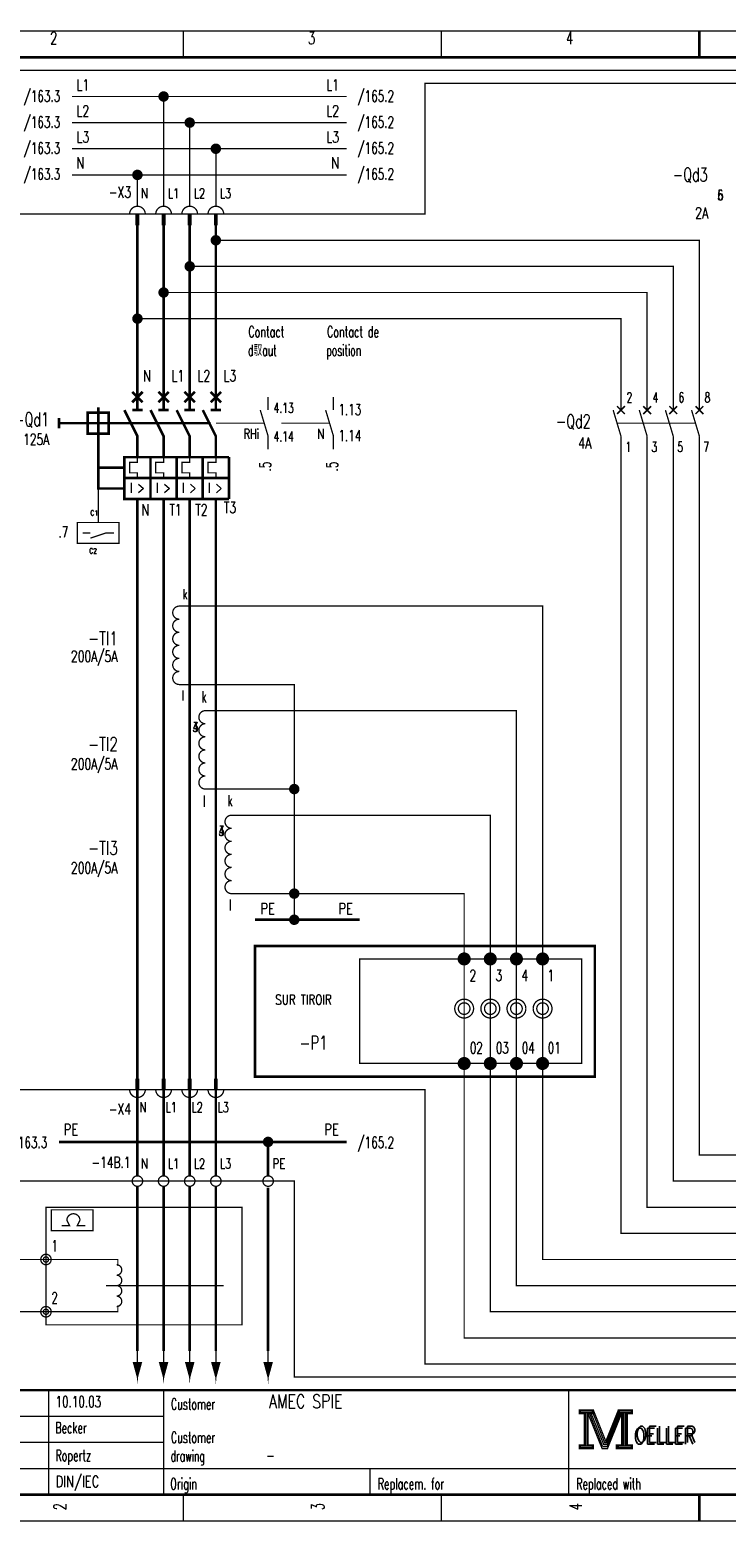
# Model space of a CAD drawing. Header units: centimetres. Extents: x 0 to 491, y -1040 to 69.
# Tile 70 of 181: x 207 to 221, y -640 to -611. Entities that reach past the tile are written whole.
import ezdxf
from ezdxf.enums import TextEntityAlignment as Align

# ---------------------------------------------------------------- set-up
doc = ezdxf.new("R2010")
doc.units = ezdxf.units.CM
doc.header["$MEASUREMENT"] = 0
doc.linetypes.add('GESTRICHELT', pattern=[3.75, 3, -0.75])
doc.linetypes.add('STRICH-PUNKT', pattern=[4.7, 3, -0.75, 0.2, -0.75])
doc.layers.get('0').update_dxf_attribs({"color": 9, "linetype": 'CONTINUOUS'})
doc.layers.add('0L', color=7, linetype='CONTINUOUS')
doc.styles.get("Standard").update_dxf_attribs({"font": 'romans.shx', "bigfont": 'TXT.shx'})

# ---------------------------------------------------------------- blocks, each defined once
blk = doc.blocks.new('BCIRCLE_FILLED')
at = {"color": 0, "linetype": 'Continuous', "const_width": 1, "flags": 128}
blk.add_lwpolyline([(0.5, 0, 1), (-0.5, 0, 1)], format="xyb", close=True, dxfattribs=at)

msp = doc.modelspace()

# ---------------------------------------------------------------- linework, layer by layer
at = {"color": 0, "flags": 128}
for points, const_width in [([(200, -625.75), (200, -611.5), (240.5, -611.5), (240.5, -640), (200, -640), (200, -625.75)], 0.025), ([(213.5, -612.75), (208.25, -612.75)], 0.025), ([(210, -614.85), (210, -612.75)], 0.025), ([(213.5, -613.25), (208.25, -613.25)], 0.025), ([(210.5, -614.85), (210.5, -613.25)], 0.025), ([(213.5, -613.75), (208.25, -613.75)], 0.025), ([(211, -614.85), (211, -613.75)], 0.025), ([(213.5, -614.25), (208.25, -614.25)], 0.025), ([(209.5, -614.85), (209.5, -614.25)], 0.025), ([(209.5, -618.35), (209.5, -615.2)], 0.05), ([(210, -618.35), (210, -615.2)], 0.05), ([(210.5, -618.35), (210.5, -615.2)], 0.05), ([(211, -618.35), (211, -615.2)], 0.05), ([(220.25, -618.75), (220.25, -615.5), (211, -615.5)], 0.025), ([(219.75, -618.75), (219.75, -616), (210.5, -616)], 0.025), ([(219.25, -618.75), (219.25, -616.5), (210, -616.5)], 0.025), ([(218.75, -618.75), (218.75, -617), (209.5, -617)], 0.025), ([(209.25, -618.75), (209.5, -619.25), (209.5, -619.65)], 0.05), ([(209.75, -618.75), (210, -619.25), (210, -619.65)], 0.05), ([(210.25, -618.75), (210.5, -619.25), (210.5, -619.65)], 0.05), ([(210.75, -618.75), (211, -619.25), (211, -619.65)], 0.05), ([(211.85, -618.75), (212, -619.25), (212, -619.5)], 0.025), ([(213.1, -618.75), (213.25, -619.25), (213.25, -619.5)], 0.025), ([(209.5, -619.25), (209.5, -619.75), (209.35, -619.75), (209.35, -619.95), (209.5, -619.95), (209.5, -620.05)], 0.025), ([(210, -619.25), (210, -619.75), (209.85, -619.75), (209.85, -619.95), (210, -619.95), (210, -620.05)], 0.025), ([(210.5, -619.25), (210.5, -619.75), (210.35, -619.75), (210.35, -619.95), (210.5, -619.95), (210.5, -620.05)], 0.025), ([(211, -619.25), (211, -619.75), (210.85, -619.75), (210.85, -619.95), (211, -619.95), (211, -620.05)], 0.025), ([(233.55, -634.5), (218.75, -634.5), (218.75, -619.25)], 0.025), ([(233.55, -634), (219.25, -634), (219.25, -619.25)], 0.025), ([(233.55, -633.5), (219.75, -633.5), (219.75, -619.25)], 0.025), ([(233.55, -633), (220.25, -633), (220.25, -619.25)], 0.025), ([(209.5, -631.55), (209.5, -620.45)], 0.05), ([(210, -631.55), (210, -620.45)], 0.05), ([(210.5, -631.55), (210.5, -620.45)], 0.05), ([(211, -631.55), (211, -620.45)], 0.05), ([(208.75, -620.9), (208.35, -620.9), (208.35, -621.3), (209.15, -621.3), (209.15, -620.9), (208.75, -620.9)], 0.025), ([(208.6, -621.2), (208.9, -621.1), (209.05, -621.1)], 0.025), ([(233.55, -635), (217.25, -635), (217.25, -622.5), (210.3, -622.5)], 0.025), ([(212.5, -626), (212.5, -624), (210.3, -624)], 0.025), ([(233.55, -635.5), (216.75, -635.5), (216.75, -624.5), (210.8, -624.5)], 0.025), ([(212.5, -628), (212.5, -626), (210.8, -626)], 0.025), ([(233.55, -636), (216.25, -636), (216.25, -626.5), (211.3, -626.5)], 0.025), ([(212.5, -628.5), (212.5, -628), (211.3, -628)], 0.025), ([(233.55, -636.5), (215.75, -636.5), (215.75, -628), (212.5, -628)], 0.025), ([(209.5, -633.4), (209.5, -631.9)], 0.05), ([(210, -633.4), (210, -631.9)], 0.05), ([(210.5, -633.4), (210.5, -631.9)], 0.05), ([(211, -633.4), (211, -631.9)], 0.05), ([(207.85, -634.25), (207.85, -634.05), (208.65, -634.05), (208.65, -634.45), (207.85, -634.45), (207.85, -634.25)], 0.025), ([(208.15, -634.25), (208.2, -634.35), (208.05, -634.35)], 0.025), ([(208.4, -634.25), (208.35, -634.35), (208.5, -634.35)], 0.025), ([(207.75, -635), (204.25, -635)], 0.025), ([(209.125, -635.125), (209.125, -635), (207.75, -635)], 0.025), ([(207.75, -636), (204.25, -636)], 0.025), ([(209.125, -635.875), (209.125, -636), (207.75, -636)], 0.025), ([(209.5, -637.25), (209.575, -636.975), (209.425, -636.975), (209.5, -637.25), (209.55, -636.975), (209.525, -636.975), (209.5, -637.25), (209.475, -636.975), (209.45, -636.975), (209.5, -637.25)], 0.025), ([(210, -637.25), (210.075, -636.975), (209.925, -636.975), (210, -637.25), (210.05, -636.975), (210.025, -636.975), (210, -637.25), (209.975, -636.975), (209.95, -636.975), (210, -637.25)], 0.025), ([(210.5, -637.25), (210.575, -636.975), (210.425, -636.975), (210.5, -637.25), (210.55, -636.975), (210.525, -636.975), (210.5, -637.25), (210.475, -636.975), (210.45, -636.975), (210.5, -637.25)], 0.025), ([(211, -637.25), (211.075, -636.975), (210.925, -636.975), (211, -637.25), (211.05, -636.975), (211.025, -636.975), (211, -637.25), (210.975, -636.975), (210.95, -636.975), (211, -637.25)], 0.025), ([(212, -637.25), (212.075, -636.975), (211.925, -636.975), (212, -637.25), (212.05, -636.975), (212.025, -636.975), (212, -637.25), (211.975, -636.975), (211.95, -636.975), (212, -637.25)], 0.025), ([(217.95, -637.88), (217.95, -637.95), (218.05, -637.95), (218.05, -638.55), (217.95, -638.55), (217.95, -638.62), (218.22, -638.62), (218.22, -638.55), (218.12, -638.55), (218.12, -637.95), (218.22, -637.95), (218.22, -637.88), (217.95, -637.88)], 0.025), ([(218.07, -637.93), (218.07, -638.57), (218.1, -638.57), (218.1, -637.93)], 0.025), ([(218.12, -637.95), (218.39, -638.62), (218.49, -638.62), (218.76, -637.95)], 0.025), ([(218.18, -637.95), (218.42, -638.54), (218.46, -638.54)], 0.025), ([(218.22, -637.88), (218.46, -638.48), (218.7, -637.88)], 0.025), ([(218.22, -637.95), (218.44, -638.51), (218.47, -638.51)], 0.025), ([(218.46, -638.58), (218.49, -638.58), (218.74, -637.95)], 0.025), ([(218.46, -638.54), (218.48, -638.54), (218.72, -637.95)], 0.025), ([(218.76, -637.95), (218.76, -638.55), (218.66, -638.55), (218.66, -638.62), (218.71, -638.62)], 0.025), ([(218.7, -637.88), (218.7, -637.95), (218.8, -637.95), (218.8, -638.55), (218.7, -638.55), (218.7, -638.62), (218.97, -638.62), (218.97, -638.55), (218.87, -638.55), (218.87, -637.95), (218.97, -637.95), (218.97, -637.88), (218.7, -637.88)], 0.025), ([(218.78, -637.93), (218.78, -638.57), (218.83, -638.57), (218.83, -637.93), (218.85, -637.93), (218.85, -638.57)], 0.025)]:
    msp.add_lwpolyline(points, dxfattribs=dict(at, const_width=const_width))
for points, const_width in [([(200, -611.5), (240.5, -611.5), (240.5, -640), (200, -640)], 0.025), ([(200.5, -612), (240, -612), (240, -639.5), (200.5, -639.5)], 0.05), ([(200.5, -612), (240, -612), (240, -639.5), (200.5, -639.5)], 0.025), ([(209.475, -615), (209.525, -615), (209.525, -615.2), (209.475, -615.2)], 0.025), ([(209.975, -615), (210.025, -615), (210.025, -615.2), (209.975, -615.2)], 0.025), ([(210.475, -615), (210.525, -615), (210.525, -615.2), (210.475, -615.2)], 0.025), ([(210.975, -615), (211.025, -615), (211.025, -615.2), (210.975, -615.2)], 0.025), ([(208.55, -619.2), (208.95, -619.2), (208.95, -618.8), (208.55, -618.8)], 0.05), ([(209.25, -620.45), (210.75, -620.45), (210.75, -619.65), (209.25, -619.65)], 0.05), ([(218, -631.25), (213.75, -631.25), (213.75, -629.25), (218, -629.25)], 0.025), ([(209.475, -631.75), (209.525, -631.75), (209.525, -631.55), (209.475, -631.55)], 0.025), ([(209.975, -631.75), (210.025, -631.75), (210.025, -631.55), (209.975, -631.55)], 0.025), ([(210.475, -631.75), (210.525, -631.75), (210.525, -631.55), (210.475, -631.55)], 0.025), ([(210.975, -631.75), (211.025, -631.75), (211.025, -631.55), (210.975, -631.55)], 0.025), ([(217.97, -637.9), (218.2, -637.9), (218.2, -637.93), (217.97, -637.93)], 0.025), ([(218.72, -637.9), (218.95, -637.9), (218.95, -637.93), (218.72, -637.93)], 0.025), ([(217.97, -638.57), (218.2, -638.57), (218.2, -638.6), (217.97, -638.6)], 0.025), ([(218.68, -638.57), (218.95, -638.57), (218.95, -638.6), (218.68, -638.6)], 0.025)]:
    msp.add_lwpolyline(points, close=True, dxfattribs=dict(at, const_width=const_width))
at = {"color": 0}
for points, const_width in [([(210.375, -611.5), (210.375, -612)], 0.025), ([(215.312, -611.5), (215.312, -612)], 0.025), ([(220.25, -612), (220.25, -611.5)], 0.05), ([(220.25, -611.5), (220.25, -612)], 0.025), ([(209.5, -615), (209.5, -615.2)], 0.025), ([(210, -615), (210, -615.2)], 0.025), ([(210.5, -615), (210.5, -615.2)], 0.025), ([(211, -615), (211, -615.2)], 0.025), ([(209.4, -618.4), (209.6, -618.6)], 0.05), ([(209.6, -618.4), (209.4, -618.6)], 0.05), ([(209.5, -618.35), (209.5, -618.75)], 0.05), ([(210.1, -618.4), (209.9, -618.6)], 0.05), ([(209.9, -618.4), (210.1, -618.6)], 0.05), ([(210, -618.35), (210, -618.75)], 0.05), ([(210.6, -618.4), (210.4, -618.6)], 0.05), ([(210.4, -618.4), (210.6, -618.6)], 0.05), ([(210.5, -618.35), (210.5, -618.75)], 0.05), ([(211.1, -618.4), (210.9, -618.6)], 0.05), ([(210.9, -618.4), (211.1, -618.6)], 0.05), ([(211, -618.35), (211, -618.75)], 0.05), ([(208.75, -618.7), (208.75, -619.2)], 0.05), ([(212, -618.5), (212, -618.75)], 0.025), ([(213.25, -618.5), (213.25, -618.75)], 0.025), ([(218.675, -618.675), (218.825, -618.825)], 0.03), ([(218.825, -618.675), (218.725, -618.775)], 0.03), ([(219.175, -618.675), (219.325, -618.825)], 0.03), ([(219.325, -618.675), (219.175, -618.825)], 0.03), ([(219.825, -618.675), (219.675, -618.825)], 0.03), ([(219.675, -618.675), (219.825, -618.825)], 0.03), ([(220.325, -618.675), (220.175, -618.825)], 0.03), ([(220.175, -618.675), (220.325, -618.825)], 0.03), ([(208, -618.9), (208, -619.1)], 0.05), ([(209.4, -618.75), (209.6, -618.75)], 0.05), ([(209.9, -618.75), (210.1, -618.75)], 0.05), ([(210.4, -618.75), (210.6, -618.75)], 0.05), ([(210.9, -618.75), (211.1, -618.75)], 0.05), ([(218.6, -618.75), (218.75, -619.25)], 0.025), ([(218.8, -618.7), (218.675, -618.825)], 0.03), ([(219.1, -618.75), (219.25, -619.25)], 0.025), ([(219.6, -618.75), (219.75, -619.25)], 0.025), ([(220.1, -618.75), (220.25, -619.25)], 0.025), ([(208.55, -619), (208.95, -619)], 0.05), ([(209.75, -619.65), (209.75, -620.45)], 0.05), ([(210.25, -619.65), (210.25, -620.45)], 0.05), ([(210.75, -619.65), (210.75, -620.45)], 0.05), ([(210.75, -619.65), (211.25, -619.65)], 0.05), ([(211.25, -619.65), (211.25, -620.45)], 0.05), ([(209.25, -620.05), (210.75, -620.05)], 0.05), ([(210.75, -620.05), (211.25, -620.05)], 0.05), ([(211.25, -620.45), (210.75, -620.45)], 0.05), ([(208.45, -621.1), (208.6, -621.1)], 0.025), ([(215.75, -630), (215.75, -629.25)], 0.025), ([(216.25, -630), (216.25, -629.25)], 0.025), ([(216.75, -630), (216.75, -629.25)], 0.025), ([(217.25, -630), (217.25, -629.25)], 0.025), ([(215.75, -630.4), (215.75, -631.25)], 0.025), ([(216.25, -630.4), (216.25, -631.25)], 0.025), ([(216.75, -630.4), (216.75, -631.25)], 0.025), ([(217.25, -630.4), (217.25, -631.25)], 0.025), ([(209.5, -631.55), (209.5, -631.75)], 0.025), ([(210, -631.55), (210, -631.75)], 0.025), ([(210.5, -631.55), (210.5, -631.75)], 0.025), ([(211, -631.55), (211, -631.75)], 0.025), ([(208.9, -635.5), (211.15, -635.5)], 0.025), ([(209.5, -636.75), (209.5, -637.25)], 0.025), ([(210, -636.75), (210, -637.25)], 0.025), ([(210.5, -636.75), (210.5, -637.25)], 0.025), ([(211, -636.75), (211, -637.25)], 0.025), ([(212, -636.75), (212, -637.25)], 0.025), ([(240, -637.5), (200.5, -637.5)], 0.05), ([(207.8, -637.5), (207.8, -639.5)], 0.025), ([(210, -637.5), (210, -639.5)], 0.025), ([(217.75, -637.5), (217.75, -639.5)], 0.025), ([(200.5, -638), (210, -638)], 0.025), ([(218.15, -637.95), (218.4, -638.58)], 0.025), ([(218.47, -638.51), (218.7, -637.94)], 0.025), ([(200.5, -638.5), (210, -638.5)], 0.025), ([(218.4, -638.58), (218.46, -638.58)], 0.025), ([(200.5, -639), (222, -639)], 0.025), ([(213.95, -639), (213.95, -639.5)], 0.025), ([(210.375, -640), (210.375, -639.5)], 0.025), ([(215.312, -640), (215.312, -639.5)], 0.025), ([(220.25, -639.5), (220.25, -640)], 0.05), ([(220.25, -640), (220.25, -639.5)], 0.025)]:
    msp.add_lwpolyline(points, dxfattribs=dict(at, const_width=const_width))
at = {"color": 0, "linetype": 'GESTRICHELT', "flags": 128}
for points, const_width in [([(206.75, -612.25), (235, -612.25), (235, -637.25), (212.5, -637.25), (212.5, -633.5), (206.75, -633.5), (206.75, -612.25)], 0.025), ([(207, -615), (215, -615), (215, -612.5), (233.75, -612.5), (233.75, -617.5)], 0.025), ([(233.75, -620.75), (233.75, -637), (215, -637), (215, -631.75), (207, -631.75), (207, -615)], 0.025), ([(208.75, -619.2), (208.75, -620.25), (209.25, -620.25)], 0.05), ([(209.5, -636.75), (209.5, -633.6)], 0.05), ([(210, -636.75), (210, -633.6)], 0.05), ([(210.5, -636.75), (210.5, -633.6)], 0.05), ([(211, -636.75), (211, -633.6)], 0.05)]:
    msp.add_lwpolyline(points, dxfattribs=dict(at, const_width=const_width))
at = {"color": 0, "const_width": 0.025, "flags": 128}
for points in [[(209.65, -615, 1), (209.35, -615, 1)], [(210.15, -615, 1), (209.85, -615, 1)], [(210.65, -615, 1), (210.35, -615, 1)], [(211.15, -615, 1), (210.85, -615, 1)], [(210.3, -622.5, 1), (210.3, -622.75, 1)], [(210.3, -622.75, 1), (210.3, -623, 1)], [(210.3, -623, 1), (210.3, -623.25, 1)], [(210.3, -623.25, 1), (210.3, -623.5, 1)], [(210.3, -623.5, 1), (210.3, -623.75, 1)], [(210.3, -623.75, 1), (210.3, -624, 1)], [(210.8, -624.5, 1), (210.8, -624.75, 1)], [(210.8, -624.75, 1), (210.8, -625, 1)], [(210.8, -625, 1), (210.8, -625.25, 1)], [(210.8, -625.25, 1), (210.8, -625.5, 1)], [(210.8, -625.5, 1), (210.8, -625.75, 1)], [(210.8, -625.75, 1), (210.8, -626, 1)], [(211.3, -626.5, 1), (211.3, -626.75, 1)], [(211.3, -626.75, 1), (211.3, -627, 1)], [(211.3, -627, 1), (211.3, -627.25, 1)], [(211.3, -627.25, 1), (211.3, -627.5, 1)], [(211.3, -627.5, 1), (211.3, -627.75, 1)], [(211.3, -627.75, 1), (211.3, -628, 1)], [(209.35, -631.75, 1), (209.65, -631.75, 1)], [(209.85, -631.75, 1), (210.15, -631.75, 1)], [(210.35, -631.75, 1), (210.65, -631.75, 1)], [(210.85, -631.75, 1), (211.15, -631.75, 1)], [(208.4, -634.25, 1), (208.15, -634.25, 1)], [(209.1, -635.3, 1), (209.1, -635.1, 1)], [(209.1, -635.5, 1), (209.1, -635.3, 1)], [(209.1, -635.7, 1), (209.1, -635.5, 1)], [(209.1, -635.9, 1), (209.1, -635.7, 1)]]:
    msp.add_lwpolyline(points, format="xyb", dxfattribs=at)
at = {"color": 0, "linetype": 'GESTRICHELT'}
for points, const_width in [([(208, -619), (208.55, -619)], 0.05), ([(208.95, -619), (210.4, -619)], 0.05), ([(210.35, -619), (210.9, -619)], 0.05), ([(211, -619), (211.92, -619)], 0.025), ([(212.25, -619), (213.17, -619)], 0.025), ([(218.675, -619), (220.175, -619)], 0.025), ([(208.75, -619.85), (209.25, -619.85)], 0.05), ([(208.75, -620), (208.75, -620.9)], 0.025)]:
    msp.add_lwpolyline(points, dxfattribs=dict(at, const_width=const_width))
at = {"color": 0, "linetype": 'STRICH-PUNKT', "const_width": 0.05, "flags": 128}
for points in [[(213.75, -628.5), (211.75, -628.5)], [(213.5, -632.75), (208, -632.75)], [(212, -633.4), (212, -632.75)]]:
    msp.add_lwpolyline(points, dxfattribs=at)
msp.add_lwpolyline([(211.75, -629), (218.25, -629), (218.25, -631.5), (211.75, -631.5)], close=True, dxfattribs=at)
at = {"color": 0, "flags": 128}
for points, const_width in [([(215.85, -629.25, 1), (215.65, -629.25, 1)], 0.05), ([(215.8, -629.25, 1), (215.7, -629.25, 1)], 0.05), ([(215.775, -629.25, 1), (215.725, -629.25, 1)], 0.05), ([(216.35, -629.25, 1), (216.15, -629.25, 1)], 0.05), ([(216.3, -629.25, 1), (216.2, -629.25, 1)], 0.05), ([(216.275, -629.25, 1), (216.225, -629.25, 1)], 0.05), ([(216.85, -629.25, 1), (216.65, -629.25, 1)], 0.05), ([(216.8, -629.25, 1), (216.7, -629.25, 1)], 0.05), ([(216.775, -629.25, 1), (216.725, -629.25, 1)], 0.05), ([(217.35, -629.25, 1), (217.15, -629.25, 1)], 0.05), ([(217.3, -629.25, 1), (217.2, -629.25, 1)], 0.05), ([(217.275, -629.25, 1), (217.225, -629.25, 1)], 0.05), ([(215.93, -630.2, 1), (215.57, -630.2, 1)], 0.025), ([(215.861, -630.2, 1), (215.639, -630.2, 1)], 0.025), ([(216.43, -630.2, 1), (216.07, -630.2, 1)], 0.025), ([(216.361, -630.2, 1), (216.139, -630.2, 1)], 0.025), ([(216.93, -630.2, 1), (216.57, -630.2, 1)], 0.025), ([(216.861, -630.2, 1), (216.639, -630.2, 1)], 0.025), ([(217.43, -630.2, 1), (217.07, -630.2, 1)], 0.025), ([(217.361, -630.2, 1), (217.139, -630.2, 1)], 0.025), ([(215.85, -631.25, 1), (215.65, -631.25, 1)], 0.05), ([(215.8, -631.25, 1), (215.7, -631.25, 1)], 0.05), ([(215.775, -631.25, 1), (215.725, -631.25, 1)], 0.05), ([(216.35, -631.25, 1), (216.15, -631.25, 1)], 0.05), ([(216.3, -631.25, 1), (216.2, -631.25, 1)], 0.05), ([(216.275, -631.25, 1), (216.225, -631.25, 1)], 0.05), ([(216.85, -631.25, 1), (216.65, -631.25, 1)], 0.05), ([(216.8, -631.25, 1), (216.7, -631.25, 1)], 0.05), ([(216.775, -631.25, 1), (216.725, -631.25, 1)], 0.05), ([(217.35, -631.25, 1), (217.15, -631.25, 1)], 0.05), ([(217.3, -631.25, 1), (217.2, -631.25, 1)], 0.05), ([(217.275, -631.25, 1), (217.225, -631.25, 1)], 0.05), ([(209.6, -633.5, 1), (209.4, -633.5, 1)], 0.025), ([(210.1, -633.5, 1), (209.9, -633.5, 1)], 0.025), ([(210.6, -633.5, 1), (210.4, -633.5, 1)], 0.025), ([(211.1, -633.5, 1), (210.9, -633.5, 1)], 0.025), ([(212.1, -633.5, 1), (211.9, -633.5, 1)], 0.025), ([(207.85, -635, 1), (207.65, -635, 1)], 0.025), ([(207.8, -635, 1), (207.7, -635, 1)], 0.025), ([(207.85, -636, 1), (207.65, -636, 1)], 0.025), ([(207.8, -636, 1), (207.7, -636, 1)], 0.025)]:
    msp.add_lwpolyline(points, format="xyb", close=True, dxfattribs=dict(at, const_width=const_width))
at = {"color": 0, "linetype": 'STRICH-PUNKT', "const_width": 0.05}
msp.add_lwpolyline([(212, -633.625), (212, -636.75)], dxfattribs=at)
at = {"color": 0, "linetype": 'GESTRICHELT', "const_width": 0.025, "flags": 128}
msp.add_lwpolyline([(207.75, -634), (211.5, -634), (211.5, -636.25), (207.75, -636.25)], close=True, dxfattribs=at)
at = {"layer": '0L', "color": 0}
for points in [[(209.475, -631.755), (209.525, -631.755), (209.475, -631.895), (209.525, -631.895)], [(209.975, -631.755), (210.025, -631.755), (209.975, -631.895), (210.025, -631.895)], [(210.475, -631.755), (210.525, -631.755), (210.475, -631.895), (210.525, -631.895)], [(210.975, -631.755), (211.025, -631.755), (210.975, -631.895), (211.025, -631.895)]]:
    msp.add_solid(points, dxfattribs=at)

# ---------------------------------------------------------------- block references
at = {"color": 0, "xscale": 0.1, "yscale": 0.1, "zscale": 0.1}
for p in [(210, -612.75), (210.5, -613.25), (211, -613.75), (209.5, -614.25), (211, -615.5), (210.5, -616), (210, -616.5), (209.5, -617), (212.5, -626), (212.5, -628), (212.5, -628), (212.5, -628.5), (212, -632.75)]:
    msp.add_blockref('BCIRCLE_FILLED', p, dxfattribs=at)

# ---------------------------------------------------------------- texts
at = {"color": 0}
for s, height, width, p in [('2', 0.238, 0.672, (207.899, -611.514)), ('3', 0.238, 0.672, (212.832, -611.514)), ('4', 0.238, 0.672, (217.766, -611.514)), ('I >', 0.1905, 0.717333, (209.496, -620.139)), ('I >', 0.1905, 0.717333, (209.993, -620.139)), ('I >', 0.1905, 0.717333, (210.49, -620.139)), ('I >', 0.1905, 0.717333, (210.987, -620.139)), ('l', 0.214, 0.6, (210.774, -626.123)), ('l', 0.214, 0.6, (211.271, -628.11)), ('-P1', 0.2619, 0.709333, (212.868, -630.722))]:
    msp.add_text(s, height=height, dxfattribs=dict(at, width=width)).set_placement(p, align=Align.TOP_CENTER)
for s, height, width, p in [('/163.3', 0.2143, 0.68, (208.023, -612.636)), ('L1', 0.2143, 0.716, (213.357, -612.423)), ('L2', 0.2143, 0.716, (213.357, -612.92)), ('/163.3', 0.2143, 0.68, (208.023, -613.133)), ('L3', 0.2143, 0.716, (213.357, -613.417)), ('/163.3', 0.2143, 0.68, (208.023, -613.63)), ('/163.3', 0.2143, 0.68, (208.023, -614.126)), ('N', 0.214, 0.76, (213.359, -613.913)), ('-Qd3', 0.2619, 0.682, (220.407, -614.112)), ('2A', 0.2143, 0.716, (220.419, -614.872)), ('-Qd1', 0.2619, 0.682, (207.807, -618.797)), ('-Qd2', 0.2619, 0.682, (218.171, -618.833)), ('125A', 0.2143, 0.694, (207.813, -619.202)), ('RHi', 0.1905, 0.706667, (211.828, -619.109)), ('N', 0.191, 0.76, (213.076, -619.109)), ('4A', 0.2143, 0.716, (218.183, -619.273)), ('.7', 0.2143, 0.684, (208.177, -620.976)), ('.7', 0.2143, 0.684, (208.177, -620.976)), ('-TI1', 0.2619, 0.722, (209.124, -622.985)), ('200A/5A', 0.2143, 0.700571, (209.116, -623.354)), ('4', 0.191, 0.672, (210.664, -624.717)), ('3', 0.191, 0.672, (210.664, -624.717)), ('-TI2', 0.2619, 0.722, (209.124, -625.008)), ('200A/5A', 0.2143, 0.700571, (209.116, -625.413)), ('4', 0.191, 0.672, (211.161, -626.705)), ('3', 0.191, 0.672, (211.161, -626.705)), ('-TI3', 0.2619, 0.722, (209.124, -626.996)), ('200A/5A', 0.2143, 0.700571, (209.116, -627.4)), ('-X4', 0.2143, 0.709333, (209.379, -632.014)), ('/163.3', 0.2143, 0.68, (207.775, -632.653)), ('PE', 0.2143, 0.76, (213.356, -632.405))]:
    msp.add_text(s, height=height, dxfattribs=dict(at, width=width)).set_placement(p, align=Align.TOP_RIGHT)
for s, height, width, p in [('L1', 0.2143, 0.716, (208.335, -612.423)), ('/165.2', 0.2143, 0.68, (213.709, -612.636)), ('L2', 0.2143, 0.716, (208.335, -612.92)), ('/165.2', 0.2143, 0.68, (213.709, -613.133)), ('L3', 0.2143, 0.716, (208.335, -613.417)), ('/165.2', 0.2143, 0.68, (213.709, -613.63)), ('N', 0.214, 0.76, (208.332, -613.913)), ('/165.2', 0.2143, 0.68, (213.709, -614.126)), ('Contact', 0.2143, 0.622857, (211.622, -617.143)), ('Contact de', 0.2143, 0.6256, (213.125, -617.143)), ('d馭aut', 0.2143, 0.6, (211.615, -617.498)), ('position', 0.2143, 0.6, (213.113, -617.498)), ('4.13', 0.1905, 0.678, (212.104, -618.613)), ('1.13', 0.2143, 0.678, (213.346, -618.634)), ('1.14', 0.2143, 0.678, (213.346, -619.131)), ('1', 0.191, 0.672, (218.835, -619.358)), ('3', 0.191, 0.672, (219.332, -619.358)), ('5', 0.191, 0.672, (219.829, -619.358)), ('7', 0.191, 0.672, (220.326, -619.358)), ('N', 0.214, 0.76, (209.574, -620.55)), ('T1', 0.2143, 0.716, (210.11, -620.55)), ('T2', 0.2143, 0.716, (210.607, -620.55)), ('C2', 0.0953, 0.716, (208.578, -621.395)), ('l', 0.191, 0.6, (210.35, -624.114)), ('PE', 0.2143, 0.76, (211.851, -628.181)), ('PE', 0.2143, 0.76, (213.342, -628.181)), ('2', 0.214, 0.672, (215.854, -629.459)), ('3', 0.214, 0.672, (216.351, -629.459)), ('4', 0.214, 0.672, (216.848, -629.459)), ('1', 0.214, 0.672, (217.345, -629.459)), ('SUR TIROIR', 0.1905, 0.7536, (212.138, -629.934)), ('02', 0.2143, 0.672, (215.859, -630.843)), ('03', 0.2143, 0.672, (216.356, -630.843)), ('04', 0.2143, 0.672, (216.853, -630.843)), ('01', 0.2143, 0.672, (217.35, -630.843)), ('N', 0.191, 0.76, (209.538, -631.993)), ('L1', 0.1905, 0.716, (210.038, -631.993)), ('L2', 0.1905, 0.716, (210.535, -631.993)), ('L3', 0.1905, 0.716, (211.032, -631.993)), ('PE', 0.2143, 0.76, (208.089, -632.405)), ('/165.2', 0.2143, 0.68, (213.709, -632.653)), ('Customer', 0.2143, 0.62, (210.14, -637.658)), ('Customer', 0.2143, 0.62, (210.14, -638.296)), ('OELLER', 0.3096, 0.76, (218.996, -638.225)), ('OELLER', 0.3096, 0.76, (218.996, -638.225)), ('OELLER', 0.3096, 0.76, (219.032, -638.19)), ('drawing', 0.2143, 0.6, (210.133, -638.651)), ('Origin', 0.2143, 0.626667, (210.127, -639.184)), ('Replacem. for', 0.21431, 0.627077, (214.097, -639.184)), ('Replaced with', 0.21431, 0.619692, (217.895, -639.184))]:
    msp.add_text(s, height=height, dxfattribs=dict(at, width=width)).set_placement(p, align=Align.TOP_LEFT)
for s, width, p in [('-X3', 0.709333, (209.379, -614.751)), ('-14B.1', 0.694667, (209.37, -633.313))]:
    msp.add_text(s, height=0.2143, dxfattribs=dict(at, width=width)).set_placement(p, align=Align.BOTTOM_RIGHT)
for s, height, width, p in [('N', 0.191, 0.76, (209.565, -614.755)), ('L1', 0.1905, 0.716, (210.082, -614.755)), ('L2', 0.1905, 0.716, (210.579, -614.755)), ('L3', 0.1905, 0.716, (211.076, -614.755)), ('5', 0.191, 0.672, (220.596, -614.791)), ('6', 0.191, 0.672, (220.596, -614.791)), ('N', 0.214, 0.76, (209.607, -618.265)), ('L1', 0.2143, 0.716, (210.153, -618.265)), ('L2', 0.2143, 0.716, (210.65, -618.265)), ('L3', 0.2143, 0.716, (211.147, -618.265)), ('2', 0.191, 0.672, (218.857, -618.659)), ('4', 0.191, 0.672, (219.354, -618.659)), ('6', 0.191, 0.672, (219.851, -618.659)), ('8', 0.191, 0.672, (220.348, -618.659)), ('4.14', 0.1905, 0.678, (212.104, -619.405)), ('C1', 0.0953, 0.716, (208.6, -620.793)), ('T3', 0.2143, 0.716, (211.154, -620.785)), ('k', 0.191, 0.6, (210.368, -622.422)), ('N', 0.191, 0.76, (209.565, -633.318)), ('L1', 0.1905, 0.716, (210.082, -633.318)), ('L2', 0.1905, 0.716, (210.579, -633.318)), ('L3', 0.1905, 0.716, (211.076, -633.318)), ('PE', 0.1905, 0.76, (212.083, -633.318)), ('1', 0.214, 0.672, (207.855, -634.91)), ('2', 0.214, 0.672, (207.855, -635.904)), ('10.10.03', 0.2143, 0.678, (207.934, -637.892)), ('AMEC SPIE', 0.2619, 0.752889, (212.016, -637.923)), ('Becker', 0.2143, 0.626667, (207.927, -638.389)), ('Ropertz', 0.2143, 0.622857, (207.932, -638.921)), ('-', 0.214, 0.696, (211.965, -638.921)), ('DIN/IEC', 0.2143, 0.750857, (207.935, -639.418))]:
    msp.add_text(s, height=height, dxfattribs=dict(at, width=width)).set_placement(p, align=Align.BOTTOM_LEFT)
at = {"color": 0, "width": 0.684}
for p in [(211.838, -619.734), (211.838, -619.734), (213.116, -619.734), (213.116, -619.734)]:
    msp.add_text('.5', height=0.2143, rotation=90, dxfattribs=at).set_placement(p, align=Align.TOP_RIGHT)
at = {"color": 0, "width": 0.6}
for p in [(210.774, -624.405), (211.271, -626.392)]:
    msp.add_text('k', height=0.214, dxfattribs=at).set_placement(p, align=Align.BOTTOM_CENTER)
at = {"color": 0, "width": 0.672}
for s, p in [('2', (207.899, -639.73)), ('3', (212.832, -639.73)), ('4', (217.766, -639.73))]:
    msp.add_text(s, height=0.238, rotation=90, dxfattribs=at).set_placement(p, align=Align.TOP_CENTER)

doc.saveas('drawing.dxf')
